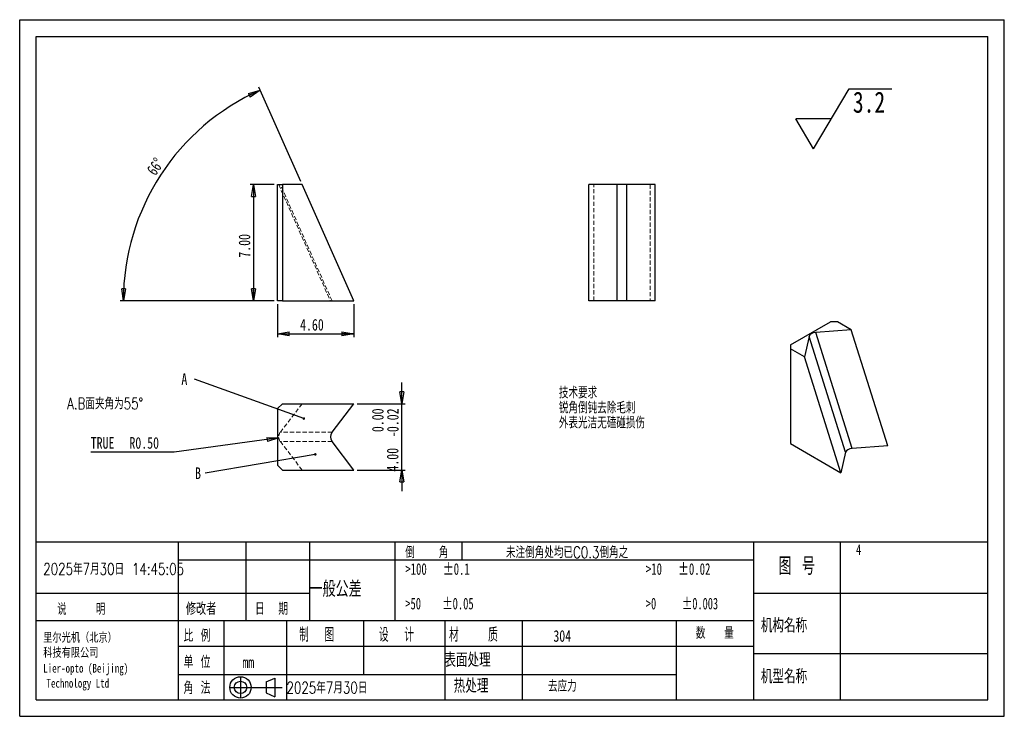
# Model space of a CAD drawing. Header units: millimetres. Extents: x 0 to 297, y 0 to 210.
import ezdxf

# ---------------------------------------------------------------- set-up
doc = ezdxf.new("R2010")
doc.units = ezdxf.units.MM
doc.linetypes.add('HIDDEN', pattern=[1.905, 1.27, -0.635])
doc.layers.add('图层0', color=7, linetype='Continuous', lineweight=25)
doc.styles.add('SLDTEXTSTYLE0', font='TXT', dxfattribs={"width": 0.75, "bigfont": 'bigfont'})
doc.styles.add('SLDTEXTSTYLE1', font='TXT', dxfattribs={"width": 0.666667, "bigfont": 'bigfont'})
doc.styles.add('SLDTEXTSTYLE2', font='TXT', dxfattribs={"width": 0.583333, "bigfont": 'bigfont'})
doc.styles.add('SLDTEXTSTYLE3', font='TXT', dxfattribs={"width": 0.681818})
doc.styles.add('SLDTEXTSTYLE4', font='TXT', dxfattribs={"width": 0.666667})
doc.styles.add('SLDTEXTSTYLE5', font='TXT', dxfattribs={"width": 0.653846})
doc.styles.add('SLDTEXTSTYLE6', font='TXT', dxfattribs={"width": 0.6, "bigfont": 'bigfont'})
doc.styles.add('SLDTEXTSTYLE7', font='TXT', dxfattribs={"width": 0.625, "bigfont": 'bigfont'})
doc.styles.add('SLDTEXTSTYLE8', font='TXT', dxfattribs={"width": 0.571429, "bigfont": 'bigfont'})
doc.styles.add('SLDTEXTSTYLE9', font='TXT', dxfattribs={"width": 0.75})
doc.dimstyles.new('SLDDIMSTYLE0', dxfattribs={"dimtxt": 3.5, "dimasz": 3.556, "dimexe": 0, "dimexo": 0.0625, "dimgap": 0.875, "dimtad": 1, "dimlfac": 0.2, "dimrnd": 1e-09, "dimzin": 4, "dimdsep": 46, "dimtxsty": 'SLDTEXTSTYLE9', "dimblk1": 'CLOSED', "dimblk2": 'CLOSED', "dimsah": 1, "dimcen": 0.09, "dimadec": 0, "dimazin": 1, "dimtfac": 1, "dimtofl": 0, "dimtmove": 0, "dimatfit": 3, "dimldrblk": 'CLOSED', "dimfxl": 0, "dimfrac": 2, "dimtolj": 1, "dimtzin": 12, "dimarcsym": 0})
doc.dimstyles.new('SLDDIMSTYLE1', dxfattribs={"dimtxt": 3.5, "dimasz": 3.556, "dimexe": 0, "dimexo": 0.0625, "dimgap": 0.875, "dimtad": 1, "dimdec": 4, "dimlfac": 0.2, "dimzin": 12, "dimdsep": 46, "dimtxsty": 'SLDTEXTSTYLE9', "dimblk1": 'CLOSED', "dimblk2": 'CLOSED', "dimsah": 1, "dimcen": 0.09, "dimazin": 3, "dimtfac": 1, "dimtofl": 0, "dimtmove": 0, "dimatfit": 3, "dimldrblk": 'CLOSED', "dimfxl": 0, "dimfrac": 2, "dimtolj": 1, "dimtzin": 12, "dimarcsym": 0})
doc.dimstyles.new('SLDDIMSTYLE2', dxfattribs={"dimtxt": 3.5, "dimasz": 3.556, "dimexe": 0, "dimexo": 0.0625, "dimgap": 0.875, "dimtad": 1, "dimlfac": 0.2, "dimrnd": 1e-09, "dimzin": 4, "dimdsep": 46, "dimtxsty": 'SLDTEXTSTYLE9', "dimblk1": 'CLOSED', "dimblk2": 'CLOSED', "dimsah": 1, "dimcen": 0.09, "dimadec": 0, "dimazin": 1, "dimtol": 1, "dimtm": 0.02, "dimtfac": 1, "dimtmove": 0, "dimatfit": 0, "dimldrblk": 'CLOSED', "dimfxl": 0, "dimfrac": 2, "dimtolj": 1, "dimtzin": 0, "dimarcsym": 0})
doc.dimstyles.new('SLDDIMSTYLE3', dxfattribs={"dimtxt": 3.5, "dimasz": 3.556, "dimexe": 0, "dimexo": 0.0625, "dimgap": 0.875, "dimtad": 0, "dimtih": 1, "dimtoh": 1, "dimlfac": 0.2, "dimrnd": 1e-09, "dimzin": 0, "dimdsep": 46, "dimtxsty": 'SLDTEXTSTYLE9', "dimblk1": 'CLOSED', "dimblk2": 'CLOSED', "dimsah": 1, "dimcen": 0, "dimadec": 0, "dimazin": 0, "dimtfac": 1, "dimtofl": 0, "dimtmove": 0, "dimatfit": 3, "dimldrblk": 'CLOSED', "dimfxl": 0, "dimfrac": 2, "dimtolj": 1, "dimtzin": 12, "dimarcsym": 0})
doc.dimstyles.new('SLDDIMSTYLE4', dxfattribs={"dimtxt": 0.18, "dimasz": 0.762, "dimexe": 0, "dimexo": 0.0625, "dimgap": 0, "dimtad": 0, "dimtih": 1, "dimtoh": 1, "dimdec": 0, "dimrnd": 1e-09, "dimzin": 0, "dimdsep": 46, "dimtxsty": 'Standard', "dimblk1": 'DOT', "dimblk2": 'DOT', "dimsah": 1, "dimcen": 0.09, "dimadec": 0, "dimazin": 0, "dimtfac": 0.762, "dimtdec": 0, "dimtofl": 0, "dimtmove": 0, "dimatfit": 3, "dimldrblk": 'DOT', "dimfxl": 0, "dimfrac": 2, "dimtolj": 1, "dimtzin": 0, "dimarcsym": 0})

# ---------------------------------------------------------------- blocks, each defined once
blk = doc.blocks.new('SW_SFSYMBOL_0')
at = {"layer": '图层0', "color": 0}
for p, q in [((-11.87, -9.07), (-1.17, 9.07)), ((-1.17, 9.07), (11.73, 9.07)), ((-11.87, -9.07), (-17.23, 0)), ((-6.52, 0), (-17.23, 0))]:
    blk.add_line(p, q, dxfattribs=at)
at = {"layer": '图层0', "color": 0, "insert": (0, 8.19), "char_height": 6.35, "attachment_point": 1, "style": 'SLDTEXTSTYLE9'}
blk.add_mtext('3.2', dxfattribs=at)
blk = doc.blocks.new('_Closed')
at = {"color": 0, "linetype": 'ByBlock', "lineweight": -2}
for p, q in [((-1, 0.166667), (0, 0)), ((-1, 0.166667), (-1, -0.166667)), ((0, 0), (-1, -0.166667)), ((0, 0), (-1, 0))]:
    blk.add_line(p, q, dxfattribs=at)
blk = doc.blocks.new('_D')
at = {"layer": '图层0'}
for p, q in [((76.77, 160.28), (69.55, 160.28)), ((70.55, 160.28), (70.55, 125.28)), ((76.77, 125.28), (69.55, 125.28))]:
    blk.add_line(p, q, dxfattribs=at)
at = {"layer": '图层0', "xscale": 3.556, "yscale": 3.556}
for p, rotation in [((70.55, 160.28, -10), 90.0000000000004), ((70.55, 125.28, -10), 270.0000000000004)]:
    blk.add_blockref('_Closed', p, dxfattribs=dict(at, rotation=rotation))
at = {"layer": '图层0', "insert": (66.04, 138.25), "char_height": 3.5, "attachment_point": 1, "rotation": 90, "style": 'SLDTEXTSTYLE9'}
blk.add_mtext('7.00', dxfattribs=at)
blk = doc.blocks.new('_D_1')
at = {"layer": '图层0'}
for p, q in [((77.77, 124.28), (77.77, 114.28)), ((100.77, 124.28), (100.77, 114.28)), ((77.77, 115.28), (100.77, 115.28))]:
    blk.add_line(p, q, dxfattribs=at)
at = {"layer": '图层0', "xscale": 3.556, "yscale": 3.556, "rotation": 180.0000000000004}
blk.add_blockref('_Closed', (77.77, 115.28, -10), dxfattribs=at)
at = {"layer": '图层0', "xscale": 3.556, "yscale": 3.556}
blk.add_blockref('_Closed', (100.77, 115.28, -10), dxfattribs=at)
at = {"layer": '图层0', "insert": (84.58, 119.79), "char_height": 3.5, "attachment_point": 1, "style": 'SLDTEXTSTYLE9'}
blk.add_mtext('4.60', dxfattribs=at)
blk = doc.blocks.new('_D_2')
at = {"layer": '图层0'}
for p, q in [((84.78, 161.19), (72.1, 189.68)), ((76.77, 125.28), (30.28, 125.28))]:
    blk.add_line(p, q, dxfattribs=at)
blk.add_arc((100.77, 125.28), 69.5, 114, 180, dxfattribs=at)
at = {"layer": '图层0', "xscale": 3.556, "yscale": 3.556}
for p, rotation in [((72.51, 188.76, -10), 25.46457575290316), ((31.28, 125.28, -10), 268.5354242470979)]:
    blk.add_blockref('_Closed', p, dxfattribs=dict(at, rotation=rotation))
at = {"layer": '图层0', "insert": (38.06, 164.73), "char_height": 3.5, "attachment_point": 1, "rotation": 55.1031, "style": 'SLDTEXTSTYLE9'}
blk.add_mtext('66°', dxfattribs=at)
blk = doc.blocks.new('_D_3')
at = {"layer": '图层0'}
for p, q in [((115.3, 94.24), (115.3, 100.59)), ((101.77, 94.24), (116.3, 94.24)), ((115.3, 74.24), (115.3, 94.24)), ((101.77, 74.24), (116.3, 74.24)), ((115.3, 74.24), (115.3, 67.89))]:
    blk.add_line(p, q, dxfattribs=at)
at = {"layer": '图层0', "xscale": 3.556, "yscale": 3.556}
for p, rotation in [((115.3, 94.24, 17.5), 270.0000000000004), ((115.3, 74.24, 17.5), 90.0000000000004)]:
    blk.add_blockref('_Closed', p, dxfattribs=dict(at, rotation=rotation))
at = {"layer": '图层0', "char_height": 3.5, "attachment_point": 1, "rotation": 90, "style": 'SLDTEXTSTYLE9'}
for s, insert in [('0.00', (106.26, 85.67)), ('0.02', (110.79, 85.67)), ('-', (110.79, 84.12)), ('4.00', (110.73, 73.77))]:
    blk.add_mtext(s, dxfattribs=dict(at, insert=insert))
blk = doc.blocks.new('_D_4')
at = {"layer": '图层0'}
for p, q in [((78.15, 83.93), (46.58, 79.65)), ((46.58, 79.65), (21.43, 79.65))]:
    blk.add_line(p, q, dxfattribs=at)
at = {"layer": '图层0', "xscale": 3.556, "yscale": 3.556, "rotation": 7.706772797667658}
blk.add_blockref('_Closed', (78.15, 83.93, -18.33), dxfattribs=at)
at = {"layer": '图层0', "char_height": 3.5, "attachment_point": 1, "style": 'SLDTEXTSTYLE9'}
for s, insert in [('TRUE', (21.43, 84.17)), ('R0.50', (33.1, 84.17))]:
    blk.add_mtext(s, dxfattribs=dict(at, insert=insert))
blk = doc.blocks.new('SW_NOTE_0')
at = {"layer": '图层0', "color": 0, "insert": (-3.91, 1.77), "char_height": 3.5, "attachment_point": 1, "style": 'SLDTEXTSTYLE9'}
blk.add_mtext('A', dxfattribs=at)
blk = doc.blocks.new('_Dot')
at = {"color": 0, "linetype": 'ByBlock', "lineweight": -2}
blk.add_line((-0.5, 0), (-1, 0), dxfattribs=at)
at = {"color": 0, "linetype": 'ByBlock', "const_width": 0.5}
blk.add_lwpolyline([(-0.25, 0, 1), (0.25, 0, 1)], format="xyb", close=True, dxfattribs=at)
blk = doc.blocks.new('SW_NOTE_0_1')
at = {"layer": '图层0', "color": 0, "insert": (-3.09, 1.72), "char_height": 3.5, "attachment_point": 1, "style": 'SLDTEXTSTYLE9'}
blk.add_mtext('B', dxfattribs=at)

msp = doc.modelspace()

# ---------------------------------------------------------------- linework, layer by layer
at = {"color": 7, "linetype": 'Continuous', "lineweight": 25}
for p, q in [((77.77449, 125.27551), (77.77449, 160.27551)), ((77.77449, 160.27551), (79.27449, 160.27551)), ((79.27449, 160.27551), (79.27449, 125.27551)), ((85.19149, 160.27551), (79.27449, 160.27551)), ((100.77449, 125.27551), (85.19149, 160.27551)), ((171.7047, 125.27551), (171.7047, 160.27551)), ((180.27076, 160.27551), (171.7047, 160.27551)), ((180.27076, 125.27551), (180.27076, 160.27551)), ((183.13864, 160.27551), (180.27076, 160.27551)), ((183.13864, 125.27551), (183.13864, 160.27551)), ((191.7047, 160.27551), (183.13864, 160.27551)), ((191.7047, 125.27551), (191.7047, 160.27551)), ((79.27449, 125.27551), (77.77449, 125.27551)), ((79.27449, 125.27551), (100.77449, 125.27551)), ((180.27076, 125.27551), (171.7047, 125.27551)), ((183.13864, 125.27551), (180.27076, 125.27551)), ((191.7047, 125.27551), (183.13864, 125.27551)), ((232.50855, 111.9944), (244.52937, 118.93387)), ((246.65069, 118.93387), (244.52937, 118.93387)), ((250.83464, 116.51853), (246.65069, 118.93387)), ((250.83464, 116.51853), (240.1349, 115.70195)), ((261.85348, 81.57856), (250.83464, 116.51853)), ((238.107, 114.53127), (236.6925, 108.35445)), ((249.12585, 79.5913), (238.107, 114.53127)), ((251.15375, 80.76198), (240.1349, 115.70195)), ((232.50855, 111.9944), (232.50855, 110.76979)), ((232.50855, 110.76979), (232.50855, 82.19086)), ((236.6925, 108.35445), (232.50855, 110.76979)), ((247.71135, 73.41447), (236.6925, 108.35445)), ((79.27449, 94.24466), (77.77449, 92.74466)), ((77.77449, 92.74466), (77.77449, 75.74466)), ((79.27449, 94.24466), (100.77449, 94.24466)), ((94.20884, 85.6786), (100.77449, 94.24466)), ((100.77449, 74.24466), (94.20884, 82.81072)), ((232.50855, 82.19086), (247.71135, 73.41447)), ((261.85348, 81.57856), (251.15375, 80.76198)), ((249.12585, 79.5913), (247.71135, 73.41447)), ((77.77449, 75.74466), (79.27449, 74.24466)), ((79.27449, 74.24466), (100.77449, 74.24466))]:
    msp.add_line(p, q, dxfattribs=at)
at = {"color": 7, "linetype": 'HIDDEN', "lineweight": 18}
for p, q in [((78.13093, 160.27551), (93.71394, 125.27551)), ((94.20884, 125.27551), (78.62584, 160.27551)), ((94.20884, 125.27551), (78.62584, 160.27551)), ((173.2047, 125.27551), (173.2047, 160.27551)), ((190.2047, 160.27551), (190.2047, 125.27551)), ((78.62584, 85.6786), (85.19149, 94.24466)), ((94.20884, 85.6786), (78.62584, 85.6786)), ((94.20884, 82.81072), (78.62584, 82.81072)), ((85.19149, 74.24466), (78.62584, 82.81072))]:
    msp.add_line(p, q, dxfattribs=at)
at = {"color": 7, "linetype": 'Continuous', "lineweight": 25}
for centre, major_axis, ratio, start_param, end_param in [((240.70606, 114.20155), (2.61838, -0.20321), 0.572622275, 1.834889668, 3.056620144), ((96.45053, 84.24466), (-2.73659, 0), 0.913545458, 5.672320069, 6.894050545), ((251.72491, 79.26157), (2.61838, -0.20321), 0.572622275, 1.834889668, 3.056620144)]:
    msp.add_ellipse(centre, major_axis=major_axis, ratio=ratio, start_param=start_param, end_param=end_param, dxfattribs=at)
at = {"color": 7, "linetype": 'HIDDEN', "lineweight": 18}
msp.add_ellipse((80.86752, 84.24466), major_axis=(2.73659, 0), ratio=0.913545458, start_param=2.530727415, end_param=3.752457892, dxfattribs=at)
at = {"layer": '图层0'}
for p, q in [((0, 0), (0, 210)), ((0, 210), (297, 210)), ((297, 0), (297, 210)), ((5, 4.98289), (5, 204.98289)), ((5, 204.98289), (292, 204.98289)), ((292, 4.98289), (292, 204.98289)), ((292, 52.5), (5, 52.5)), ((47.75731, 52.5), (47.75731, 4.98289)), ((68.19241, 52.5), (68.19241, 28.74145)), ((87.37791, 52.5), (87.37791, 28.74145)), ((113.17672, 52.5), (113.17672, 28.74145)), ((133.32115, 52.5), (133.32115, 47.20668)), ((221.35344, 52.5), (221.35344, 4.98289)), ((247.5, 52.5), (247.5, 4.98289)), ((47.75731, 47.20668), (221.35344, 47.20668)), ((5, 37.14216), (47.75731, 37.14216)), ((47.75731, 37.14216), (87.37791, 37.14216)), ((221.35344, 37.15071), (292, 37.15071)), ((221.35344, 28.74145), (5, 28.74145)), ((61.59603, 28.74145), (61.59603, 4.98289)), ((80.46701, 28.74145), (80.46701, 4.98289)), ((103.74123, 28.74145), (103.74123, 12.60988)), ((128.27351, 28.74145), (128.27351, 4.98289)), ((151.54772, 28.74145), (151.54772, 4.98289)), ((198, 28.74145), (198, 4.98289)), ((221.35344, 21.06252), (47.75731, 21.06252)), ((221.35344, 18.90876), (292, 18.90876)), ((47.75731, 12.60988), (198, 12.60988)), ((66.60323, 11.93644), (66.60323, 5.50109)), ((74.35965, 10.38544), (76.98786, 11.53928)), ((74.35965, 10.38544), (74.35965, 7.0521)), ((76.98786, 11.53928), (76.98786, 5.89825)), ((63.38555, 8.71877), (79.16735, 8.71877)), ((5, 4.98289), (292, 4.98289)), ((0, 0), (297, 0))]:
    msp.add_line(p, q, dxfattribs=at)
at = {"layer": '图层0', "color": 7, "linetype": 'Continuous', "lineweight": 25}
msp.add_line((74.35965, 7.0521), (76.98786, 5.89825), dxfattribs=at)
at = {"layer": '图层0'}
for radius in [3.21768, 1.8667]:
    msp.add_circle((66.60323, 8.71877), radius, dxfattribs=at)

# ---------------------------------------------------------------- block references
for name, p in [('SW_SFSYMBOL_0', (251.33291, 180.12529)), ('SW_NOTE_0', (52.68378, 101.63028)), ('SW_NOTE_0_1', (55.99537, 73.32042))]:
    msp.add_blockref(name, p, dxfattribs=at)

# ---------------------------------------------------------------- texts
for s, insert, char_height, attachment_point, style in [('技术要求', (162.64413, 99.32275), 3.5, 1, 'SLDTEXTSTYLE0'), ('A.B面夹角为55°', (14.30572, 96.04443), 3.5, 1, 'SLDTEXTSTYLE0'), ('锐角倒钝去除毛刺', (162.64413, 94.79706), 3.5, 1, 'SLDTEXTSTYLE0'), ('外表光洁无磕碰损伤', (162.64413, 90.27136), 3.5, 1, 'SLDTEXTSTYLE0'), ('倒    角', (116.30165, 51.17447), 3.5, 1, 'SLDTEXTSTYLE2'), ('未注倒角处均已C0.3倒角之', (146.68634, 51.17447), 3.5, 1, 'SLDTEXTSTYLE0'), ('4', (252.25089, 51.84636), 3.175, 1, 'SLDTEXTSTYLE9'), ('图 号', (234.38932, 47.93042), 5.291667, 2, 'SLDTEXTSTYLE1'), ('2025年7月30日 14:45:05', (7.09321, 46.15324), 3.5, 1, 'SLDTEXTSTYLE0'), ('>100   ±0.1', (116.30165, 46.15324), 3.5, 1, 'SLDTEXTSTYLE3'), ('>10   ±0.02', (188.87516, 46.15324), 3.5, 1, 'SLDTEXTSTYLE3'), ('一般公差', (87.44713, 40.78754), 4.7625, 1, 'SLDTEXTSTYLE0'), ('>50    ±0.05', (116.30165, 35.73812), 3.5, 1, 'SLDTEXTSTYLE4'), ('>0     ±0.003', (188.87516, 35.73812), 3.5, 1, 'SLDTEXTSTYLE5'), ('说     明', (11.32558, 34.07641), 3.5, 1, 'SLDTEXTSTYLE8'), ('修改者', (50.14655, 34.27462), 3.704167, 1, 'SLDTEXTSTYLE0'), ('日  期', (71.01647, 34.27462), 3.704167, 1, 'SLDTEXTSTYLE7'), ('机构名称', (223.5659, 29.49645), 4.233333, 1, 'SLDTEXTSTYLE0'), ('制  图', (84.29733, 26.69645), 4.233333, 1, 'SLDTEXTSTYLE7'), ('设  计', (108.378, 26.69645), 4.233333, 1, 'SLDTEXTSTYLE7'), ('材    质', (129.51143, 26.69645), 4.233333, 1, 'SLDTEXTSTYLE2'), ('数   量', (203.92864, 26.86988), 3.5, 1, 'SLDTEXTSTYLE6'), ('里尔光机（北京）', (7.09321, 24.86876), 2.645833, 1, 'SLDTEXTSTYLE0'), ('比 例', (49.41683, 26.17013), 3.704167, 1, 'SLDTEXTSTYLE1'), ('304', (160.98226, 25.97192), 3.5, 1, 'SLDTEXTSTYLE9'), ('科技有限公司', (7.09321, 20.34098), 2.645833, 1, 'SLDTEXTSTYLE0'), ('单 位', (49.41683, 18.22015), 3.704167, 1, 'SLDTEXTSTYLE1'), ('表面处理', (128.10032, 19.09469), 4.233333, 1, 'SLDTEXTSTYLE0'), ('Lier-opto (Beijing)', (7.09321, 15.8132), 2.6458333, 1, 'SLDTEXTSTYLE9'), ('mm', (67.17511, 18.02194), 3.5, 1, 'SLDTEXTSTYLE9'), ('热处理', (130.92254, 11.29289), 4.233333, 1, 'SLDTEXTSTYLE0'), ('机型名称', (223.5659, 14.14239), 4.233333, 1, 'SLDTEXTSTYLE0'), ('Technology Ltd', (8.0854, 11.28542), 2.6458333, 1, 'SLDTEXTSTYLE9'), ('角 法', (49.41683, 10.41835), 3.704167, 1, 'SLDTEXTSTYLE1'), ('2025年7月30日', (80.46701, 10.36272), 3.5, 1, 'SLDTEXTSTYLE0'), ('去应力', (159.35178, 10.9231), 3.5, 1, 'SLDTEXTSTYLE0')]:
    msp.add_mtext(s, dxfattribs=dict(at, insert=insert, char_height=char_height, attachment_point=attachment_point, style=style))

# ---------------------------------------------------------------- dimensions: what is measured, and where the dimension line sits
dim = msp.add_angular_dim_2l(base=(42.48968, 163.1261), line1=((100.77449, 125.27551), (85.19149, 160.27551)), line2=((77.77449, 125.27551), (100.77449, 125.27551)), dimstyle='SLDDIMSTYLE1', dxfattribs=at)
dim.commit()
dim.dimension.update_dxf_attribs({"geometry": '_D_2', "text_midpoint": (43.77449, 165.03461), "dimtype": 162})
for base, p1, p2, dimstyle, picture, middle in [((67.77449, 125.27551), (77.77449, 160.27551), (77.77449, 125.27551), 'SLDDIMSTYLE0', '_D', (67.77449, 142.77551)), ((110.77449, 94.24466), (100.77449, 74.24466), (100.77449, 94.24466), 'SLDDIMSTYLE2', '_D_3', (110.77449, 84.24466))]:
    dim = msp.add_linear_dim(base=base, p1=p1, p2=p2, angle=90, dimstyle=dimstyle, dxfattribs=at)
    dim.commit()
    dim.dimension.update_dxf_attribs({"geometry": picture, "text_midpoint": middle, "dimtype": 160})
dim = msp.add_linear_dim(base=(100.77449, 118.05363), p1=(77.77449, 125.27551), p2=(100.77449, 125.27551), dimstyle='SLDDIMSTYLE0', dxfattribs=at)
dim.commit()
dim.dimension.update_dxf_attribs({"geometry": '_D_1', "text_midpoint": (89.10119, 118.05363), "dimtype": 160})
dim = msp.add_radius_dim(center=(80.49667, 84.24466), mpoint=(78.15236, 83.92742), text='TRUE <>', dimstyle='SLDDIMSTYLE3', dxfattribs=at)
dim.commit()
dim.dimension.update_dxf_attribs({"geometry": '_D_4', "text_midpoint": (33.20943, 82.4327), "dimtype": 164})

# ---------------------------------------------------------------- leaders
for points in [[(85.72763, 89.75101), (52.68378, 101.63028)], [(89.17099, 78.96181), (55.99537, 73.32042)]]:
    msp.add_leader(points, dimstyle='SLDDIMSTYLE4', dxfattribs=at)

doc.saveas('drawing.dxf')
